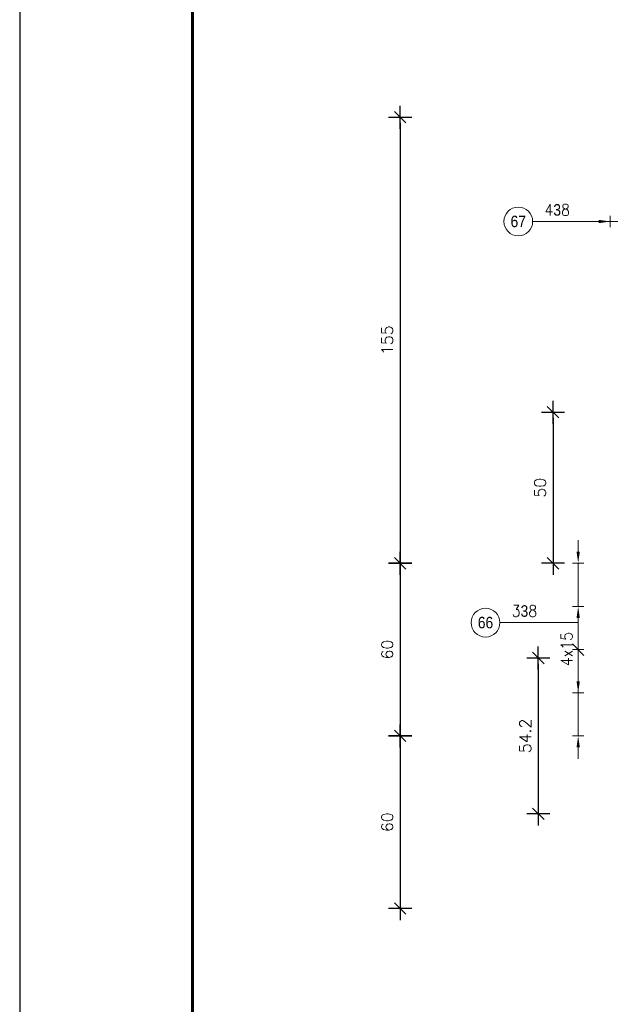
# Model space of a CAD drawing. Extents: x 327147 to 347605, y -113989 to -104075.
# Tile 3 of 16: x 327267 to 329319, y -109763 to -106341. Entities that reach past the tile are written whole.
import ezdxf

# ---------------------------------------------------------------- set-up
doc = ezdxf.new("R2010")
doc.units = 0
doc.header["$LTSCALE"] = 5
doc.header["$MEASUREMENT"] = 0
doc.layers.add('_FORMATKA', color=8, linetype='Continuous', lineweight=15, plot=False)
for name, color, linetype, lineweight in [('_RAMKA', 7, 'Continuous', 35), ('AutoCAD_Structural_Detailing_opis rozkładu', 7, 'Continuous', 13), ('PS_DIM', 4, 'Continuous', 13)]:
    doc.layers.add(name, color=color, linetype=linetype, lineweight=lineweight)
doc.styles.add('r-gil', font='GIL_____.TTF', dxfattribs={"width": 0.9})
doc.styles.add('r-simplex', font='simplex.shx', dxfattribs={"width": 0.9})
doc.styles.add('styl2M', font='simplex.shx')
doc.dimstyles.new('RBCT DIM 20_M', dxfattribs={"dimtxt": 40, "dimasz": 20, "dimexe": 20, "dimexo": 150, "dimgap": 25, "dimtad": 1, "dimdec": 1, "dimlfac": 0.1, "dimzin": 9, "dimdsep": 46, "dimtxsty": 'styl2M', "dimblk": 'dimznak', "dimcen": 40, "dimse1": 1, "dimse2": 1, "dimclrd": 8, "dimclre": 8, "dimclrt": 4, "dimadec": 0, "dimazin": 0, "dimtfac": 1, "dimtdec": 1, "dimtix": 1, "dimtmove": 2, "dimatfit": 3, "dimldrblk": 'dimznak', "dimfxl": 5, "dimfxlon": 1, "dimarcsym": 0})

# ---------------------------------------------------------------- blocks, each defined once
blk = doc.blocks.new('dimznak')
at = {"color": 0}
for points in [[(0, 2), (0, -2)], [(-2, 0), (2, 0)]]:
    blk.add_lwpolyline(points, dxfattribs=at)
at = {"color": 3}
blk.add_lwpolyline([(1, 1), (-1, -1)], dxfattribs=at)
blk = doc.blocks.new('*D28')
at = {"color": 8, "lineweight": -2, "transparency": 16777216}
blk.add_line((329068.7, -108579), (329068.7, -109081), dxfattribs=at)
at = {"layer": 'Defpoints', "color": 0, "transparency": 16777216}
for p in [(329380.8, -108559), (329068.7, -109101), (329380.8, -109101)]:
    blk.add_point(p, dxfattribs=at)
at = {"color": 8, "lineweight": -2, "transparency": 16777216, "xscale": 20, "yscale": 20, "zscale": 20}
for p, rotation in [((329068.7, -108559), 90), ((329068.7, -109101), 270)]:
    blk.add_blockref('dimznak', p, dxfattribs=dict(at, rotation=rotation))
at = {"color": 4, "transparency": 16777216, "insert": (329023.7, -108830), "char_height": 40, "attachment_point": 5, "rotation": 90, "style": 'styl2M'}
blk.add_mtext('54.2', dxfattribs=at)
blk = doc.blocks.new('*U16')
at = {"layer": '_FORMATKA', "lineweight": -3}
blk.add_lwpolyline([(-800, 0), (0, 0), (0, 420), (-800, 420)], close=True, dxfattribs=at)
at = {"layer": '_RAMKA', "lineweight": -3, "const_width": 0.5}
blk.add_lwpolyline([(-770, 10), (-10, 10), (-10, 410), (-770, 410)], close=True, dxfattribs=at)
blk = doc.blocks.new('*D59')
at = {"color": 8, "lineweight": -2, "transparency": 16777216}
blk.add_line((328588.9, -106700), (328588.9, -108210), dxfattribs=at)
at = {"layer": 'Defpoints', "color": 0, "transparency": 16777216}
for p in [(330018.8, -106680, 1227), (328588.9, -108230), (330018.8, -108230)]:
    blk.add_point(p, dxfattribs=at)
at = {"color": 8, "lineweight": -2, "transparency": 16777216, "xscale": 20, "yscale": 20, "zscale": 20}
for p, rotation in [((328588.9, -106680), 90), ((328588.9, -108230), 270)]:
    blk.add_blockref('dimznak', p, dxfattribs=dict(at, rotation=rotation))
at = {"color": 4, "transparency": 16777216, "insert": (328543.9, -107455), "char_height": 40, "attachment_point": 5, "rotation": 90, "style": 'styl2M'}
blk.add_mtext('155', dxfattribs=at)
blk = doc.blocks.new('*D60')
at = {"color": 8, "lineweight": -2, "transparency": 16777216}
blk.add_line((328588.9, -108250), (328588.9, -108810), dxfattribs=at)
at = {"layer": 'Defpoints', "color": 0, "transparency": 16777216}
for p in [(330018.8, -108230), (328588.9, -108830), (329469.3, -108830)]:
    blk.add_point(p, dxfattribs=at)
at = {"color": 8, "lineweight": -2, "transparency": 16777216, "xscale": 20, "yscale": 20, "zscale": 20}
for p, rotation in [((328588.9, -108230), 90), ((328588.9, -108830), 270)]:
    blk.add_blockref('dimznak', p, dxfattribs=dict(at, rotation=rotation))
at = {"color": 4, "transparency": 16777216, "insert": (328543.9, -108530), "char_height": 40, "attachment_point": 5, "rotation": 90, "style": 'styl2M'}
blk.add_mtext('60', dxfattribs=at)
blk = doc.blocks.new('*D61')
at = {"color": 8, "lineweight": -2, "transparency": 16777216}
blk.add_line((328588.9, -108850), (328588.9, -109410), dxfattribs=at)
at = {"layer": 'Defpoints', "color": 0, "transparency": 16777216}
for p in [(329469.3, -108830), (328588.9, -109430), (329318.8, -109430)]:
    blk.add_point(p, dxfattribs=at)
at = {"color": 8, "lineweight": -2, "transparency": 16777216, "xscale": 20, "yscale": 20, "zscale": 20}
for p, rotation in [((328588.9, -108830), 90), ((328588.9, -109430), 270)]:
    blk.add_blockref('dimznak', p, dxfattribs=dict(at, rotation=rotation))
at = {"color": 4, "transparency": 16777216, "insert": (328543.9, -109130), "char_height": 40, "attachment_point": 5, "rotation": 90, "style": 'styl2M'}
blk.add_mtext('60', dxfattribs=at)
blk = doc.blocks.new('*D62')
at = {"color": 8, "lineweight": -2, "transparency": 16777216}
blk.add_line((329120, -107725), (329120, -108210), dxfattribs=at)
at = {"layer": 'Defpoints', "color": 0, "transparency": 16777216}
for p in [(329393.8, -107705), (329120, -108230), (329393.8, -108230)]:
    blk.add_point(p, dxfattribs=at)
at = {"color": 8, "lineweight": -2, "transparency": 16777216, "xscale": 20, "yscale": 20, "zscale": 20}
for p, rotation in [((329120, -107705), 90), ((329120, -108230), 270)]:
    blk.add_blockref('dimznak', p, dxfattribs=dict(at, rotation=rotation))
at = {"color": 4, "transparency": 16777216, "insert": (329075, -107967.5), "char_height": 40, "attachment_point": 5, "rotation": 90, "style": 'styl2M'}
blk.add_mtext('50', dxfattribs=at)

msp = doc.modelspace()

# ---------------------------------------------------------------- hatches: boundary and pattern name
at = {"layer": 'AutoCAD_Structural_Detailing_opis rozkładu'}
for points in [[(329318.83, -107042.35), (329278.83, -107036.64), (329278.83, -107048.05)], [(329207.32, -108230.02), (329213.03, -108190.02), (329201.62, -108190.02)], [(329207.32, -108380.02), (329201.62, -108420.02), (329213.03, -108420.02)], [(329207.32, -108680.02), (329213.03, -108640.02), (329201.62, -108640.02)], [(329207.32, -108830.02), (329201.62, -108870.02), (329213.03, -108870.02)]]:
    msp.add_hatch(color=8, dxfattribs=at).paths.add_polyline_path(points, flags=0)

# ---------------------------------------------------------------- linework, layer by layer
at = {"layer": 'AutoCAD_Structural_Detailing_opis rozkładu', "color": 8}
for p, q in [((329318.83, -107062.35), (329318.83, -107022.35)), ((329049.15, -107042.35), (329318.83, -107042.35)), ((329238.83, -107042.35), (329278.83, -107042.35)), ((329393.83, -107042.35), (329318.83, -107042.35)), ((329207.32, -108150.02), (329207.32, -108190.02)), ((329227.32, -108230.02), (329187.32, -108230.02)), ((329207.32, -108380.02), (329207.32, -108230.02)), ((329187.32, -108380.02), (329227.32, -108380.02)), ((329207.32, -108530.02), (329207.32, -108420.02)), ((328935.35, -108436.34), (329207.32, -108436.34)), ((329187.32, -108530.02), (329227.32, -108530.02)), ((329207.32, -108680.02), (329207.32, -108530.02)), ((329207.32, -108530.02), (329207.32, -108640.02)), ((329187.32, -108680.02), (329227.32, -108680.02)), ((329207.32, -108680.02), (329207.32, -108830.02)), ((329227.32, -108830.02), (329187.32, -108830.02)), ((329207.32, -108910.02), (329207.32, -108870.02))]:
    msp.add_line(p, q, dxfattribs=at)
at = {"layer": 'AutoCAD_Structural_Detailing_opis rozkładu', "color": 8, "lineweight": -2}
msp.add_line((329227.32, -108550.02), (329187.32, -108510.02), dxfattribs=at)
at = {"layer": 'AutoCAD_Structural_Detailing_opis rozkładu', "color": 8, "lineweight": 18}
for centre in [(328999.15, -107042.35), (328885.35, -108436.34)]:
    msp.add_circle(centre, 50, dxfattribs=at)

# ---------------------------------------------------------------- block references
at = {"layer": 'PS_DIM', "xscale": 20, "yscale": 20, "zscale": 20}
msp.add_blockref('*U16', (343267.28, -113988.82), dxfattribs=at)

# ---------------------------------------------------------------- texts
at = {"layer": 'AutoCAD_Structural_Detailing_opis rozkładu', "color": 3, "char_height": 40, "attachment_point": 5}
for s, insert, style in [('4\\Fdiam;3\\Fsimplex.shx;8 ', (329134.29, -107002.35), 'r-simplex'), ('67', (328999.15, -107042.35), 'r-gil')]:
    msp.add_mtext(s, dxfattribs=dict(at, insert=insert, style=style))
at = {"layer": 'AutoCAD_Structural_Detailing_opis rozkładu', "color": 3, "char_height": 40}
for s, insert, attachment_point, rotation, style in [('3\\Fdiam;3\\Fsimplex.shx;8 ', (329020.49, -108396.34), 5, 360, 'r-simplex'), ('66', (328885.35, -108436.34), 5, 360, 'r-gil'), ('4x15', (329187.32, -108587.45), 7, 90, 'r-simplex')]:
    msp.add_mtext(s, dxfattribs=dict(at, insert=insert, attachment_point=attachment_point, rotation=rotation, style=style))

# ---------------------------------------------------------------- dimensions: what is measured, and where the dimension line sits
for base, p1, p2, picture, middle in [((328588.88, -108230.02), (330018.83, -106680.02, 1227.04), (330018.83, -108230.02), '*D59', (328543.88, -107455.02)), ((328588.88, -108830.02), (330018.83, -108230.02), (329469.33, -108830.02), '*D60', (328543.88, -108530.02)), ((329068.66, -109101.02), (329380.83, -108559.02), (329380.83, -109101.02), '*D28', (329023.66, -108830.02)), ((328588.88, -109430.02), (329469.33, -108830.02), (329318.83, -109430.02), '*D61', (328543.88, -109130.02))]:
    dim = msp.add_linear_dim(base=base, p1=p1, p2=p2, angle=90, dimstyle='RBCT DIM 20_M')
    dim.commit()
    dim.dimension.update_dxf_attribs({"geometry": picture, "text_midpoint": middle})
dim = msp.add_linear_dim(base=(329120, -108230.02), p1=(329393.83, -107705.02), p2=(329393.83, -108230.02), angle=90, text='50', dimstyle='RBCT DIM 20_M')
dim.commit()
dim.dimension.update_dxf_attribs({"geometry": '*D62', "text_midpoint": (329075, -107967.52)})

doc.saveas('drawing.dxf')
